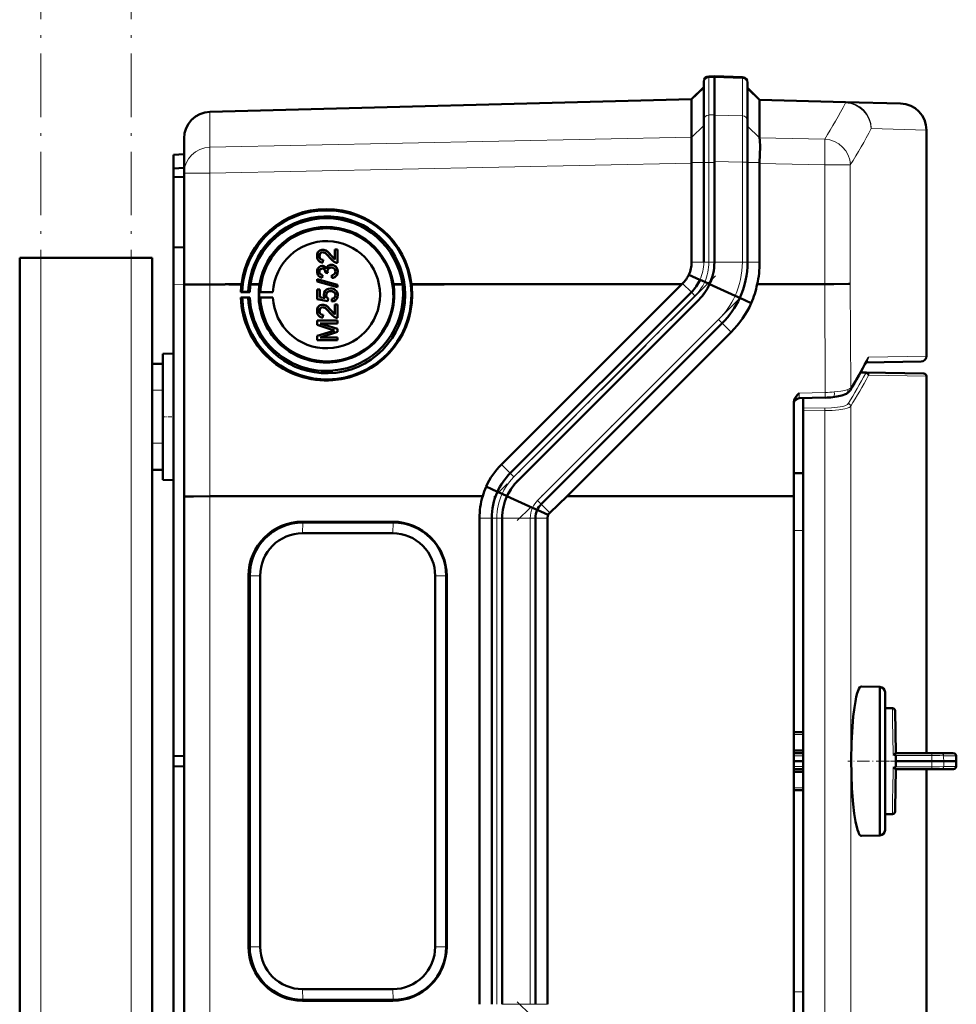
# Model space of a CAD drawing. Extents: x -1768 to 2122, y -1726 to 708.
# Tile 57 of 71: x 597 to 773, y 258 to 444. Entities that reach past the tile are written whole.
import ezdxf

# ---------------------------------------------------------------- set-up
doc = ezdxf.new("R2010")
doc.units = 0
doc.linetypes.add('DASHDOT', pattern=[18.5, 12, -3, 0.5, -3])

msp = doc.modelspace()

# ---------------------------------------------------------------- linework, layer by layer
at = {"color": 7, "linetype": 'DASHDOT', "lineweight": 18}
for p, q in [((600.57, -481.01), (600.57, 478.99)), ((617.57, -481.01), (617.57, 478.99)), ((727.75, 395.59), (685.96, 353.8)), ((732.17, 391.17), (690.38, 349.38)), ((732.17, 216.81), (690.38, 258.6))]:
    msp.add_line(p, q, dxfattribs=at)
at = {"color": 7, "lineweight": 50}
for p, q in [((727.57, 433.24), (726.53, 433.2)), ((727.56, 433.24), (727.56, 433)), ((732.85, 433.05), (727.56, 433.24)), ((727.56, 433), (727.56, 425.9)), ((727.57, 433.24), (727.57, 433)), ((727.57, 433), (727.57, 425.94)), ((723.27, 428.88), (725.57, 431.18)), ((725.57, 432.2), (725.57, 431.99)), ((725.57, 431.99), (725.57, 424.93)), ((733.81, 432.06), (733.81, 431.85)), ((733.81, 431.85), (733.81, 424.78)), ((736.1, 428.77), (733.81, 431.06)), ((632.43, 426.5), (723.27, 428.88)), ((723.27, 428.75), (723.27, 421.71)), ((736.1, 428.77), (752.3, 428.34)), ((736.1, 428.64), (736.1, 421.63)), ((736.1, 428.64), (736.1, 428.64)), ((752.3, 428.34), (762.69, 428.07)), ((727.56, 417.13), (727.56, 425.9)), ((727.57, 425.94), (727.57, 416.93)), ((725.57, 424.93), (725.57, 416.93)), ((733.81, 416.99), (733.81, 424.78)), ((723.26, 421.69), (723.25, 421.39)), ((723.26, 421.69), (723.27, 421.71)), ((767.56, 380.41), (767.56, 423.07)), ((627.57, 414.95), (627.57, 421.5)), ((625.57, 418.42), (627.57, 418.49)), ((625.57, 418.42), (625.57, 415.82)), ((723.24, 418.54), (723.26, 416.93)), ((723.27, 416.84), (723.26, 416.93)), ((723.27, 416.84), (723.27, 398.13)), ((725.57, 416.93), (725.57, 398.13)), ((727.56, 417.13), (727.56, 398.13)), ((727.57, 416.93), (727.57, 398.13)), ((733.81, 416.99), (733.81, 398.13)), ((736.1, 416.76), (736.1, 416.93)), ((736.1, 416.76), (736.1, 398.13)), ((625.57, 415.82), (627.57, 415.92)), ((625.57, 415.82), (625.57, 414.22)), ((627.57, 393.89), (627.57, 414.95)), ((625.57, 414.22), (625.57, 400.92)), ((625.57, 414.22), (627.57, 414.2)), ((625.57, 400.92), (627.57, 400.99)), ((625.57, 393.92), (625.57, 400.92)), ((653.7, 400), (653.71, 400)), ((654.09, 400.43), (654.09, 400.43)), ((655.28, 399.43), (655.28, 399.42)), ((655.28, 399.42), (655.99, 398.66)), ((655.99, 398.66), (655.99, 400.54)), ((655.99, 400.54), (656.48, 400.54)), ((656.48, 400.54), (656.48, 398.03)), ((656.48, 400.54), (656.49, 400.54)), ((656.49, 400.54), (656.49, 398.02)), ((596.57, -214.56), (596.57, 398.99)), ((600.57, 398.99), (596.57, 398.99)), ((617.57, 398.99), (600.57, 398.99)), ((621.57, 398.99), (617.57, 398.99)), ((621.57, 378.99), (621.57, 398.99)), ((653.08, 399.3), (653.09, 399.3)), ((653.37, 398.14), (653.38, 398.14)), ((653.77, 398.57), (653.72, 398.07)), ((653.72, 398.07), (653.73, 398.07)), ((653.78, 398.57), (653.73, 398.07)), ((653.77, 398.57), (653.78, 398.57)), ((655.71, 397.57), (655.72, 397.57)), ((656.14, 398.08), (656.15, 398.08)), ((656.48, 398.03), (656.49, 398.02)), ((653.08, 396.35), (653.09, 396.35)), ((653.67, 395.7), (653.62, 395.21)), ((653.63, 396.94), (653.64, 396.94)), ((653.68, 395.7), (653.63, 395.21)), ((653.67, 395.7), (653.68, 395.7)), ((653.87, 397.39), (653.88, 397.39)), ((654.21, 396.15), (654.22, 396.22)), ((654.66, 396.09), (654.21, 396.15)), ((654.21, 396.15), (654.22, 396.14)), ((654.67, 396.09), (654.22, 396.14)), ((654.61, 396.41), (654.61, 396.41)), ((654.66, 396.09), (654.67, 396.09)), ((655.32, 397.14), (655.33, 397.13)), ((656.53, 396.36), (656.54, 396.36)), ((724.85, 394.82), (722.75, 395.77)), ((625.57, 393.92), (625.57, 304.92)), ((627.57, 353.9), (627.57, 393.89)), ((632.43, 393.96), (635.34, 393.96)), ((635.34, 393.97), (635.34, 393.96)), ((638.38, 393.97), (635.34, 393.97)), ((636, 393.96), (638.38, 393.96)), ((636, 393.96), (638.38, 393.96)), ((640.1, 393.97), (641.79, 393.97)), ((640.1, 393.96), (641.79, 393.96)), ((640.1, 393.96), (641.79, 393.96)), ((652.63, 394.93), (656.48, 393.84)), ((652.63, 394.52), (652.63, 394.93)), ((656.48, 393.43), (652.63, 394.52)), ((652.63, 394.52), (652.64, 394.52)), ((656.49, 393.43), (652.64, 394.52)), ((653.4, 395.27), (653.4, 395.26)), ((653.62, 395.21), (653.63, 395.21)), ((655.45, 395.16), (655.4, 395.66)), ((655.45, 395.16), (655.46, 395.16)), ((656.48, 393.84), (656.48, 393.43)), ((656.48, 393.84), (656.49, 393.84)), ((656.49, 393.84), (656.49, 393.43)), ((667.03, 393.97), (668.73, 393.97)), ((668.73, 393.97), (667.03, 393.97)), ((667.04, 393.96), (668.73, 393.96)), ((668.73, 393.97), (668.73, 393.97)), ((670.44, 393.97), (676.62, 393.97)), ((670.44, 393.97), (684.86, 393.97)), ((670.45, 393.96), (676.62, 393.96)), ((676.62, 393.96), (676.62, 393.97)), ((684.86, 393.97), (721.41, 393.99)), ((687.42, 359.99), (721.41, 393.99)), ((721.41, 393.99), (721.56, 394.13)), ((725.74, 394.42), (724.86, 394.82)), ((726.68, 393.99), (725.74, 394.42)), ((731.46, 391.8), (726.65, 393.99)), ((735.63, 393.99), (748.38, 394)), ((638.54, 392.53), (638.27, 392.51)), ((638.27, 392.51), (639.98, 392.51)), ((639.65, 392.52), (638.54, 392.53)), ((639.98, 392.51), (639.65, 392.52)), ((641.95, 392.52), (641.7, 392.5)), ((641.7, 392.5), (644.32, 392.5)), ((644.32, 392.5), (641.95, 392.52)), ((652.68, 392.99), (653.18, 392.99)), ((652.68, 391.16), (652.68, 392.99)), ((653.18, 392.99), (653.18, 391.56)), ((653.18, 392.99), (653.18, 391.56)), ((653.18, 392.99), (653.18, 392.99)), ((655.19, 392.69), (655.2, 392.69)), ((655.66, 393.11), (655.67, 393.11)), ((656.07, 392.89), (656.07, 392.89)), ((656.48, 393.43), (656.49, 393.43)), ((723.22, 392.47), (689.08, 358.33)), ((638.26, 391.49), (638.54, 391.43)), ((639.98, 391.49), (638.26, 391.49)), ((638.54, 391.43), (639.65, 391.45)), ((639.65, 391.45), (639.98, 391.49)), ((641.7, 391.5), (641.95, 391.44)), ((644.32, 391.5), (641.7, 391.5)), ((641.95, 391.44), (644.32, 391.5)), ((654.66, 390.77), (652.68, 391.16)), ((652.68, 391.16), (652.69, 391.16)), ((654.67, 390.76), (652.69, 391.16)), ((653.18, 391.56), (654.17, 391.37)), ((654.36, 391.92), (654.37, 391.92)), ((654.71, 391.26), (654.66, 390.77)), ((654.66, 390.77), (654.67, 390.76)), ((654.72, 391.26), (654.67, 390.76)), ((654.71, 391.26), (654.72, 391.26)), ((655.45, 390.72), (655.4, 391.21)), ((655.45, 390.72), (655.46, 390.71)), ((655.99, 388.29), (655.99, 390.17)), ((655.99, 390.17), (656.48, 390.17)), ((656.48, 390.17), (656.48, 387.65)), ((656.48, 390.17), (656.49, 390.17)), ((656.49, 390.17), (656.49, 387.65)), ((656.53, 391.91), (656.54, 391.91)), ((724.63, 391.06), (690.49, 356.92)), ((724.64, 391.06), (690.49, 356.92)), ((732.34, 391.4), (731.46, 391.8)), ((734.52, 390.41), (732.35, 391.4)), ((653.08, 388.93), (653.09, 388.92)), ((653.7, 389.63), (653.71, 389.63)), ((654.09, 390.06), (654.09, 390.06)), ((655.28, 389.05), (655.99, 388.29)), ((655.28, 389.05), (655.28, 389.05)), ((652.63, 387.11), (656.48, 387.11)), ((652.63, 386.3), (652.63, 387.11)), ((656.49, 386.57), (653.23, 386.56)), ((653.23, 386.57), (656.48, 385.54)), ((656.48, 386.57), (653.23, 386.57)), ((653.37, 387.77), (653.38, 387.77)), ((653.77, 388.2), (653.72, 387.7)), ((653.72, 387.7), (653.73, 387.7)), ((653.78, 388.19), (653.73, 387.7)), ((653.77, 388.2), (653.78, 388.19)), ((656.14, 387.71), (656.15, 387.7)), ((656.48, 387.65), (656.49, 387.65)), ((656.48, 387.11), (656.48, 386.57)), ((656.48, 387.11), (656.49, 387.11)), ((656.48, 386.57), (656.49, 386.57)), ((656.49, 387.11), (656.49, 386.57)), ((729.05, 386.64), (694.91, 352.5)), ((655.29, 385.45), (652.63, 386.3)), ((652.63, 386.3), (652.64, 386.3)), ((652.63, 384.22), (655.34, 385.09)), ((655.3, 385.45), (652.64, 386.3)), ((656.49, 384.97), (653.23, 383.95)), ((656.48, 384.97), (653.23, 383.95)), ((655.29, 385.45), (655.3, 385.45)), ((656.48, 385.54), (656.48, 384.97)), ((656.48, 385.54), (656.49, 385.54)), ((656.48, 384.97), (656.49, 384.97)), ((656.49, 385.54), (656.49, 384.97)), ((730.74, 384.95), (699.78, 353.99)), ((652.63, 383.41), (652.63, 384.22)), ((656.48, 383.41), (652.63, 383.41)), ((652.63, 383.41), (652.64, 383.4)), ((656.49, 383.4), (652.64, 383.4)), ((653.23, 383.95), (656.48, 383.95)), ((656.48, 383.95), (656.48, 383.41)), ((656.48, 383.95), (656.49, 383.95)), ((656.48, 383.41), (656.49, 383.4)), ((656.49, 383.95), (656.49, 383.4)), ((623.57, 380.88), (625.57, 380.94)), ((623.57, 380.88), (625.57, 380.94)), ((623.57, 357.09), (623.57, 380.88)), ((621.57, 378.99), (623.57, 378.99)), ((621.57, 373.99), (621.57, 378.99)), ((623.57, 373.99), (623.57, 378.99)), ((766.58, 379.41), (756.15, 379.23)), ((755.12, 377.33), (756.22, 377.31)), ((756.22, 377.31), (767.07, 377.12)), ((767.57, 376.62), (767.57, 305.5)), ((621.57, 373.99), (621.57, 363.99)), ((623.57, 373.99), (623.57, 363.99)), ((742.56, 354.01), (742.56, 371.72)), ((743.54, 372.47), (748.45, 372.58)), ((744.28, 372.48), (744.28, 370.69)), ((744.28, 370.2), (744.28, 370.69)), ((744.28, 370.2), (744.28, 237.79)), ((621.57, 358.99), (621.57, 363.99)), ((623.57, 358.99), (623.57, 363.99)), ((621.57, 248.99), (621.57, 358.99)), ((621.57, 358.99), (623.57, 358.99)), ((623.57, 357.09), (625.57, 357.04)), ((742.56, 358.31), (744.28, 358.32)), ((686.65, 354.82), (684.51, 355.79)), ((687.53, 354.42), (686.65, 354.82)), ((627.57, 254.07), (627.57, 353.9)), ((683.88, 353.99), (632.43, 353.97)), ((688.47, 353.99), (687.53, 354.42)), ((693.26, 351.8), (688.45, 353.99)), ((699.78, 353.99), (696.54, 350.87)), ((742.56, 354.01), (699.78, 353.99)), ((742.56, 253.97), (742.56, 354.01)), ((694.14, 351.4), (693.26, 351.8)), ((696.23, 350.45), (694.14, 351.4)), ((683.27, 258.13), (683.27, 349.85)), ((685.57, 349.85), (685.57, 258.13)), ((687.56, 258.13), (687.56, 349.85)), ((687.57, 349.85), (687.57, 258.13)), ((693.81, 258.13), (693.81, 349.85)), ((696.1, 349.85), (696.1, 258.13)), ((649.9, 349.17), (666.9, 349.17)), ((666.96, 349.02), (649.97, 349.02)), ((649.92, 347), (666.91, 347)), ((639.72, 268.99), (639.72, 338.99)), ((639.94, 268.99), (639.94, 338.99)), ((641.91, 338.99), (641.91, 268.99)), ((674.92, 338.99), (674.92, 268.99)), ((676.99, 268.99), (676.99, 338.99)), ((677.08, 338.99), (677.08, 268.99)), ((755.29, 318.09), (758.74, 318)), ((758.74, 314.03), (758.74, 318)), ((759.74, 317), (759.74, 291)), ((759.74, 314), (759.74, 317)), ((758.74, 290), (758.74, 314.03)), ((761.13, 314), (759.74, 314)), ((761.76, 305.5), (761.63, 313.51)), ((744.28, 309.5), (742.56, 309.5)), ((625.57, 304.92), (627.57, 304.99)), ((625.57, 303.06), (625.57, 304.92)), ((744.28, 306), (742.56, 306)), ((742.56, 305.5), (744.28, 305.5)), ((761.57, 305.36), (761.69, 305.45)), ((768.52, 305.5), (761.76, 305.5)), ((761.79, 305.05), (761.77, 304)), ((768.52, 305.5), (770.31, 305.5)), ((772.62, 305.5), (770.31, 305.5)), ((625.57, 214.05), (625.57, 303.06)), ((625.57, 303.06), (627.57, 302.99)), ((744.28, 304), (742.56, 304)), ((768.57, 304), (761.77, 304)), ((761.79, 302.95), (761.77, 304)), ((770.81, 304), (768.57, 304)), ((770.81, 304), (773.15, 304)), ((773.18, 304), (773.15, 304)), ((742.56, 302.5), (744.28, 302.5)), ((744.28, 301.99), (742.56, 301.99)), ((761.76, 302.5), (761.64, 295.08)), ((768.52, 302.5), (761.76, 302.5)), ((767.57, 302.5), (767.57, 231.37)), ((768.52, 302.5), (770.31, 302.5)), ((772.62, 302.5), (770.31, 302.5)), ((772.62, 302.5), (772.65, 302.5)), ((744.28, 298.5), (742.56, 298.5)), ((759.74, 294), (761.13, 294)), ((759.74, 291), (759.74, 294)), ((761.64, 295.08), (761.63, 294.49)), ((755.25, 289.91), (755.29, 289.91)), ((758.74, 290), (755.29, 289.91)), ((666.91, 260.98), (649.92, 260.98)), ((666.9, 258.8), (649.9, 258.8)), ((649.97, 258.96), (666.96, 258.96))]:
    msp.add_line(p, q, dxfattribs=at)
at = {"color": 7, "lineweight": 18}
for p, q in [((726.53, 433.2), (726.53, 432.97)), ((726.53, 432.97), (727.57, 433)), ((726.53, 432.97), (726.53, 425.91)), ((732.85, 432.82), (727.56, 433)), ((732.85, 433.05), (732.85, 432.82)), ((732.85, 432.82), (732.85, 425.75)), ((723.27, 428.75), (725.57, 430.99)), ((736.1, 428.64), (733.81, 430.87)), ((723.27, 428.75), (632.43, 426.37)), ((752.3, 428.21), (736.1, 428.64)), ((632.43, 426.5), (632.43, 426.37)), ((632.43, 419.82), (632.43, 426.37)), ((727.57, 425.94), (726.53, 425.91)), ((726.53, 425.91), (726.53, 416.93)), ((727.56, 425.9), (732.85, 425.75)), ((723.26, 421.69), (725.57, 423.93)), ((736.1, 421.58), (733.81, 423.82)), ((632.43, 419.82), (723.27, 421.71)), ((767.56, 423.07), (757.14, 423.34)), ((736.1, 421.63), (748.38, 421.37)), ((723.27, 416.84), (632.43, 414.95)), ((723.26, 416.93), (725.57, 416.93)), ((725.57, 416.93), (726.53, 416.93)), ((726.53, 416.93), (726.53, 398.13)), ((726.53, 416.93), (727.57, 416.93)), ((732.85, 416.99), (727.56, 417.13)), ((732.85, 416.99), (732.85, 398.13)), ((732.85, 416.99), (733.81, 416.99)), ((736.1, 416.93), (733.81, 416.93)), ((748.38, 416.5), (736.1, 416.76)), ((748.38, 394), (748.38, 416.5)), ((753.2, 416.5), (748.38, 416.5)), ((753.2, 416.5), (753.2, 394.06)), ((632.43, 414.95), (627.57, 414.95)), ((632.43, 393.96), (632.43, 414.95)), ((600.57, -214.56), (600.57, 398.99)), ((617.57, -214.56), (617.57, 398.99)), ((725.57, 398.13), (723.27, 398.13)), ((725.57, 398.13), (726.53, 398.13)), ((726.53, 398.13), (727.57, 398.13)), ((732.85, 398.13), (727.56, 398.13)), ((732.85, 398.13), (733.81, 398.13)), ((736.1, 398.13), (733.81, 398.13)), ((627.57, 393.99), (625.57, 393.92)), ((632.43, 353.97), (632.43, 393.96)), ((723.22, 392.47), (721.56, 394.13)), ((724.85, 394.82), (724.85, 394.82)), ((748.45, 373.56), (748.38, 394)), ((753.2, 394.06), (753.27, 374.44)), ((723.22, 392.47), (723.9, 391.79)), ((723.9, 391.79), (689.76, 357.65)), ((732.35, 391.4), (732.34, 391.4)), ((728.37, 387.32), (694.23, 353.18)), ((728.37, 387.32), (729.05, 386.64)), ((730.74, 384.95), (729.05, 386.64)), ((756.63, 380.22), (767.56, 380.41)), ((756.09, 377.19), (755.05, 377.2)), ((767.57, 376.62), (756.71, 376.81)), ((621.57, 373.99), (623.57, 373.99)), ((743.54, 373.44), (748.45, 373.56)), ((744.28, 370.69), (748.41, 370.63)), ((748.41, 370.14), (744.28, 370.2)), ((748.41, 237.85), (748.41, 370.14)), ((753.27, 370.96), (753.27, 237.03)), ((621.57, 363.99), (623.57, 363.99)), ((689.08, 358.33), (687.42, 359.99)), ((689.08, 358.33), (689.76, 357.65)), ((686.65, 354.82), (686.65, 354.82)), ((632.43, 254.01), (632.43, 353.97)), ((694.23, 353.18), (694.91, 352.5)), ((694.14, 351.4), (694.14, 351.4)), ((696.54, 350.87), (694.91, 352.5)), ((685.57, 349.85), (683.27, 349.85)), ((685.57, 349.85), (686.53, 349.85)), ((686.53, 349.85), (686.53, 258.13)), ((687.57, 349.85), (686.53, 349.85)), ((692.85, 349.85), (687.56, 349.85)), ((692.85, 258.13), (692.85, 349.85)), ((692.85, 349.85), (693.81, 349.85)), ((696.1, 349.85), (693.81, 349.85)), ((649.97, 349.02), (649.9, 349.17)), ((649.92, 347), (649.97, 349.02)), ((666.96, 349.02), (666.9, 349.17)), ((666.96, 349.02), (666.91, 347)), ((744.28, 347.52), (742.56, 347.51)), ((639.94, 338.99), (639.72, 338.99)), ((639.94, 338.99), (641.91, 338.99)), ((676.99, 338.99), (674.92, 338.99)), ((677.08, 338.99), (676.99, 338.99)), ((761.17, 311.5), (761.13, 314)), ((761.21, 308.68), (761.17, 311.5)), ((742.56, 309.01), (744.28, 309.01)), ((761.23, 307.86), (761.21, 308.68)), ((761.25, 306.15), (761.23, 307.86)), ((742.56, 305.01), (744.28, 305.01)), ((761.26, 305.7), (761.25, 306.15)), ((761.27, 305.26), (761.26, 305.7)), ((768.57, 305.06), (761.78, 305.05)), ((770.81, 305.01), (773.12, 305.01)), ((742.56, 302.99), (744.28, 302.99)), ((768.57, 302.94), (761.78, 302.95)), ((770.81, 302.99), (773.12, 302.99)), ((761.25, 301.85), (761.21, 299.31)), ((761.26, 302.29), (761.25, 301.85)), ((761.27, 302.74), (761.26, 302.29)), ((761.21, 299.31), (761.17, 296.5)), ((742.56, 298.99), (744.28, 298.99)), ((761.17, 296.5), (761.13, 294)), ((639.94, 268.99), (639.72, 268.99)), ((641.91, 268.99), (639.94, 268.99)), ((676.99, 268.99), (674.92, 268.99)), ((676.99, 268.99), (677.08, 268.99)), ((649.97, 258.96), (649.92, 260.98)), ((666.91, 260.98), (666.96, 258.96)), ((742.56, 260.49), (744.28, 260.47)), ((649.97, 258.96), (649.9, 258.8)), ((666.96, 258.96), (666.9, 258.8)), ((692.85, 258.13), (687.56, 258.13)), ((692.85, 258.13), (693.81, 258.13)), ((696.1, 258.13), (693.81, 258.13))]:
    msp.add_line(p, q, dxfattribs=at)
at = {"color": 7, "linetype": 'DASHDOT', "lineweight": 18, "ltscale": 0.060001}
for p, q in [((621.37, 373.99), (623.77, 373.99)), ((623.37, 368.99), (625.77, 368.99)), ((621.37, 363.99), (623.77, 363.99))]:
    msp.add_line(p, q, dxfattribs=at)
at = {"color": 7, "linetype": 'DASHDOT', "lineweight": 18, "ltscale": 0.192111}
msp.add_line((760.38, 304), (752.7, 304), dxfattribs=at)
at = {"color": 7, "linetype": 'DASHDOT', "lineweight": 18, "ltscale": 0.061557}
msp.add_line((759.54, 304), (762, 304), dxfattribs=at)
at = {"color": 7, "linetype": 'DASHDOT', "lineweight": 18, "ltscale": 0.204493}
for p, q in [((769.25, 304.13), (761.07, 303.99)), ((769.25, 303.87), (761.07, 304.01))]:
    msp.add_line(p, q, dxfattribs=at)
at = {"color": 7, "lineweight": 18}
for points in [[(732.85, 425.75), (732.86, 422.63), (732.85, 416.99)], [(743.54, 373.44), (743.53, 372.57), (743.53, 372.48), (743.54, 372.47), (743.54, 372.47), (743.54, 372.47)], [(750.17, 373.65), (751.4, 373.8), (752.16, 373.95), (752.74, 374.12)], [(752.74, 374.12), (753.08, 374.28), (753.27, 374.44)], [(748.41, 370.63), (749.63, 370.65), (750.8, 370.76), (751.76, 370.94), (752.14, 371.05), (752.44, 371.18), (752.66, 371.31), (752.78, 371.45)], [(753.27, 370.96), (753.16, 370.84), (752.98, 370.73), (752.62, 370.59), (752.16, 370.46), (751.04, 370.27), (749.75, 370.17), (748.41, 370.14)], [(689.76, 357.65), (689.23, 357.08), (688.74, 356.47), (688.3, 355.83), (687.89, 355.14), (687.53, 354.42)], [(768.57, 305.06), (768.55, 305.42), (768.53, 305.48), (768.53, 305.49), (768.53, 305.5), (768.52, 305.5), (768.52, 305.5)], [(768.57, 305.06), (770.05, 305.04), (770.63, 305.02), (770.81, 305.01)], [(768.57, 302.94), (768.55, 302.57), (768.53, 302.51), (768.53, 302.5), (768.53, 302.5), (768.52, 302.5), (768.52, 302.5)], [(770.04, 302.95), (770.77, 302.98), (770.81, 302.99)]]:
    msp.add_lwpolyline(points, dxfattribs=at)
at = {"color": 7, "lineweight": 50}
for points in [[(736.1, 416.93), (736.17, 419.92), (736.14, 421.13), (736.1, 421.58)], [(669.26, 391.99), (669.19, 393.4), (668.99, 394.79), (668.7, 396), (668.32, 397.19), (667.95, 398.07), (667.39, 399.19), (666.65, 400.38), (665.92, 401.36), (665.38, 401.98), (664.44, 402.92), (663.44, 403.75), (662.26, 404.57), (661.32, 405.11), (660.16, 405.65), (658.84, 406.13), (657.48, 406.48), (656.57, 406.65), (655.24, 406.78), (653.9, 406.79), (652.81, 406.71), (651.51, 406.5), (650.57, 406.28), (649.66, 406), (649.06, 405.78), (648.41, 405.51), (647.27, 404.94), (646.79, 404.66), (645.58, 403.84), (644.46, 402.91), (643.56, 402.02), (642.74, 401.04), (642.19, 400.29), (641.47, 399.1), (640.85, 397.85), (640.4, 396.67), (640.06, 395.47), (639.82, 394.23), (639.71, 393.38), (639.65, 392.52)], [(652.63, 399.31), (652.67, 399.66), (652.8, 400), (652.97, 400.21), (653.19, 400.37), (653.53, 400.48), (653.7, 400.49)], [(653.7, 400), (653.49, 399.97), (653.31, 399.86), (653.18, 399.7), (653.1, 399.5), (653.08, 399.3)], [(653.71, 400), (653.5, 399.97), (653.36, 399.89), (653.22, 399.75), (653.14, 399.6), (653.09, 399.3)], [(655.04, 398.97), (654.75, 399.31), (654.43, 399.63), (654.2, 399.83), (653.93, 399.96)], [(654.09, 400.43), (654.33, 400.32), (654.59, 400.14), (655, 399.75), (655.28, 399.42)], [(654.09, 400.43), (654.37, 400.3), (654.74, 400.01), (655.07, 399.66), (655.28, 399.43)], [(655.28, 399.43), (655.68, 398.94), (655.99, 398.66)], [(653.37, 398.14), (653.11, 398.27), (652.89, 398.47), (652.74, 398.73), (652.67, 398.94), (652.63, 399.31)], [(653.08, 399.3), (653.14, 398.95), (653.23, 398.8), (653.36, 398.68), (653.52, 398.61)], [(653.09, 399.3), (653.11, 399.07), (653.17, 398.9), (653.34, 398.7), (653.53, 398.6)], [(654.38, 396.91), (654.46, 397.15), (654.62, 397.36), (654.83, 397.52), (655.07, 397.61), (655.33, 397.63)], [(656.14, 398.08), (655.88, 398.19), (655.53, 398.44), (655.04, 398.97)], [(655.71, 397.57), (655.93, 397.47), (656.12, 397.33), (656.32, 397.1), (656.43, 396.89), (656.5, 396.67), (656.53, 396.36)], [(655.72, 397.57), (655.95, 397.46), (656.16, 397.3), (656.32, 397.11), (656.49, 396.75), (656.54, 396.36)], [(652.63, 396.34), (652.67, 396.66), (652.8, 396.96), (653.01, 397.21), (653.3, 397.38), (653.61, 397.43)], [(653.4, 395.27), (653.14, 395.38), (652.92, 395.56), (652.79, 395.73), (652.7, 395.92), (652.64, 396.2), (652.63, 396.34)], [(653.63, 396.94), (653.45, 396.91), (653.29, 396.83), (653.13, 396.61), (653.08, 396.35)], [(653.08, 396.35), (653.12, 396.11), (653.19, 395.97), (653.3, 395.85), (653.52, 395.74)], [(653.64, 396.94), (653.46, 396.91), (653.25, 396.78), (653.12, 396.56), (653.09, 396.35)], [(653.09, 396.35), (653.11, 396.16), (653.18, 395.99), (653.31, 395.85), (653.53, 395.74)], [(654.22, 396.22), (654.19, 396.47), (654.13, 396.63), (654.03, 396.77), (653.83, 396.91)], [(653.87, 397.39), (654.03, 397.32), (654.17, 397.21), (654.38, 396.91)], [(653.88, 397.39), (654.16, 397.22), (654.29, 397.08), (654.38, 396.92)], [(655.32, 397.14), (655.1, 397.11), (654.89, 397), (654.81, 396.93), (654.67, 396.74), (654.61, 396.52), (654.61, 396.41)], [(655.33, 397.13), (655.1, 397.1), (654.93, 397.02), (654.73, 396.83), (654.62, 396.55), (654.61, 396.41)], [(655.4, 395.66), (655.61, 395.71), (655.81, 395.81), (656.03, 396.06), (656.09, 396.38)], [(656.53, 396.36), (656.49, 396.01), (656.34, 395.68), (656.1, 395.41), (655.95, 395.31), (655.62, 395.19), (655.45, 395.16)], [(656.54, 396.36), (656.5, 396.01), (656.41, 395.78), (656.27, 395.57), (656, 395.33), (655.66, 395.19), (655.46, 395.16)], [(656.09, 396.38), (656.07, 396.56), (656.01, 396.74), (655.9, 396.89), (655.68, 397.06), (655.6, 397.09)], [(627.57, 393.89), (627.57, 393.89), (627.57, 393.89), (627.57, 393.89), (627.64, 393.9), (628.2, 393.92), (629.36, 393.94), (632.43, 393.96)], [(750.09, 394), (752.84, 394.04), (753.2, 394.06)], [(653.92, 392.05), (653.98, 392.43), (654.17, 392.75), (654.45, 393), (654.8, 393.14), (655.16, 393.19)], [(654.17, 391.37), (654.02, 391.62), (653.93, 391.91), (653.92, 392.05)], [(655.19, 392.69), (654.94, 392.67), (654.81, 392.63), (654.59, 392.5), (654.5, 392.4), (654.39, 392.17), (654.36, 391.92)], [(655.2, 392.69), (654.95, 392.66), (654.68, 392.56), (654.48, 392.36), (654.4, 392.17), (654.37, 391.92)], [(656.09, 391.92), (656.04, 392.2), (655.96, 392.37), (655.82, 392.5), (655.57, 392.64)], [(656.07, 392.89), (656.24, 392.74), (656.38, 392.56), (656.47, 392.35), (656.53, 392.13), (656.54, 391.91)], [(656.07, 392.89), (656.31, 392.65), (656.42, 392.46), (656.5, 392.25), (656.53, 391.91)], [(652.63, 388.94), (652.67, 389.29), (652.8, 389.63), (652.97, 389.84), (653.19, 390), (653.53, 390.11), (653.7, 390.12)], [(654.36, 391.92), (654.41, 391.61), (654.53, 391.41), (654.71, 391.26)], [(654.37, 391.92), (654.38, 391.76), (654.49, 391.47), (654.72, 391.26)], [(655.4, 391.21), (655.61, 391.26), (655.81, 391.35), (655.9, 391.42), (656.06, 391.7), (656.09, 391.92)], [(656.53, 391.91), (656.52, 391.73), (656.43, 391.39), (656.35, 391.23), (656.11, 390.96), (655.79, 390.79), (655.45, 390.72)], [(656.54, 391.91), (656.5, 391.56), (656.35, 391.21), (656.08, 390.93), (655.85, 390.81), (655.46, 390.71)], [(653.37, 387.77), (653.11, 387.9), (652.89, 388.1), (652.74, 388.36), (652.67, 388.57), (652.63, 388.94)], [(653.7, 389.63), (653.49, 389.6), (653.31, 389.49), (653.18, 389.33), (653.1, 389.13), (653.08, 388.93)], [(653.08, 388.93), (653.14, 388.58), (653.23, 388.43), (653.36, 388.31), (653.52, 388.23)], [(653.71, 389.63), (653.5, 389.59), (653.36, 389.51), (653.22, 389.38), (653.14, 389.23), (653.09, 388.92)], [(653.09, 388.92), (653.11, 388.7), (653.17, 388.53), (653.34, 388.33), (653.53, 388.23)], [(655.04, 388.59), (654.75, 388.94), (654.43, 389.26), (654.2, 389.45), (653.93, 389.59)], [(654.09, 390.06), (654.33, 389.95), (654.59, 389.77), (655, 389.37), (655.28, 389.05)], [(654.09, 390.06), (654.37, 389.92), (654.74, 389.63), (655.07, 389.29), (655.28, 389.05)], [(656.14, 387.71), (655.88, 387.82), (655.53, 388.07), (655.04, 388.59)], [(655.28, 389.05), (655.68, 388.57), (655.99, 388.29)], [(742.56, 371.72), (742.59, 372.03), (742.69, 372.33), (742.83, 372.61), (743.18, 373.07), (743.54, 373.44)], [(753.14, 373.93), (752.86, 373.59), (752.46, 373.31), (752.27, 373.22)], [(752.27, 373.22), (751.6, 372.98), (750.63, 372.77), (749.92, 372.68)], [(690.49, 356.92), (690.01, 356.4), (689.57, 355.85), (689.17, 355.27), (688.8, 354.64), (688.47, 353.99)], [(627.57, 353.9), (627.57, 353.91), (627.57, 353.91), (627.57, 353.91), (627.64, 353.92), (628.2, 353.94), (629.36, 353.95), (632.43, 353.97)], [(755.29, 318.09), (755.12, 318.04), (755.02, 317.95), (754.83, 317.68), (754.74, 317.48), (754.52, 316.86), (754.33, 316.12), (754.15, 315.28), (753.97, 314.12)], [(753.97, 314.12), (753.76, 312.4), (753.6, 310.54), (753.43, 307.45), (753.37, 304.2)], [(761.27, 305.26), (761.54, 305.19), (761.67, 305.15), (761.75, 305.1), (761.78, 305.07), (761.78, 305.05)], [(753.37, 304.2), (753.41, 301.51), (753.51, 298.86), (753.73, 295.89), (753.93, 294.16)], [(761.27, 302.74), (761.54, 302.8), (761.67, 302.84), (761.75, 302.89), (761.78, 302.93), (761.78, 302.95)], [(761.27, 302.74), (761.38, 302.73), (761.52, 302.67), (761.69, 302.54)], [(753.93, 294.16), (754.17, 292.61), (754.54, 291.06)], [(754.54, 291.06), (754.71, 290.59), (754.82, 290.34), (754.95, 290.13), (755.09, 289.99), (755.24, 289.91), (755.25, 289.91)]]:
    msp.add_lwpolyline(points, dxfattribs=at)
for centre, radius, start, end in [((726.57, 432.2), 1, 92, 180), ((732.81, 432.06), 1, 0, 88), ((762.56, 423.07), 5, 0, 88.5), ((632.57, 421.5), 5, 91.5, 180), ((654.41, 392.02), 16.15, 6.9564, 173.0436), ((654.48, 391.99), 15.94, 359.9991, 133.5258), ((654.41, 391.97), 14.45, 7.965, 172.0349), ((654.48, 391.97), 15.96, 133.5177, 178.0139), ((654.41, 392.01), 12.77, 8.8275, 171.1724), ((654.49, 391.98), 12.55, 77.6984, 177.5213), ((654.48, 391.98), 12.54, 0.013, 77.6766), ((653.7, 399.27), 1.22, 71.416, 89.9785), ((653.7, 399.29), 0.712, 71.1045, 89.7698), ((653.71, 399.29), 0.709, 71.4625, 89.7956), ((653.85, 399.6), 1.53, 252.0665, 265.2731), ((653.85, 399.6), 1.53, 252.0738, 265.2685), ((653.76, 399.37), 0.804, 252.5173, 270.6985), ((655.34, 396.45), 1.19, 71.6978, 90.7047), ((656.46, 399), 0.972, 251.216, 271.7364), ((656.46, 399), 0.973, 251.2257, 271.7309), ((717.58, 398.13), 5.69, 335.4939, 0.0252), ((717.68, 398.13), 9.88, 335.2248, 0.0026), ((717.44, 398.13), 10.12, 335.8313, 359.9948), ((717.62, 398.13), 16.19, 335.437, 0.0015), ((717.56, 398.13), 18.54, 347.0991, 0.0004), ((653.82, 396.69), 0.998, 252.3354, 261.3286), ((653.62, 396.62), 0.815, 72.179, 90.3814), ((653.64, 396.31), 0.625, 72.329, 90.8793), ((653.65, 396.3), 0.634, 73.0345, 90.7871), ((655.85, 396.45), 1.24, 181.999, 197.0346), ((655.85, 396.46), 1.24, 182.0274, 197.0138), ((655.33, 396.28), 0.86, 71.8999, 90.5102), ((655.34, 396.27), 0.859, 72.0728, 90.5088), ((717.56, 398.29), 5.78, 313.9422, 334.1191), ((654.42, 391.96), 16.17, 172.9148, 178.0694), ((654.42, 392.06), 14.45, 172.4425, 178.2107), ((654.42, 391.97), 12.79, 171.0625, 179.8847), ((653.93, 396.93), 1.75, 252.2239, 259.8155), ((653.95, 396.97), 1.79, 252.3357, 259.7452), ((654.4, 391.99), 12.79, 0.0635, 8.8594), ((654.41, 392.08), 14.45, 359.7065, 7.4796), ((654.4, 391.98), 16.17, 0.0626, 7.0057), ((717.5, 398.2), 8.09, 315.0122, 335.3255), ((717.69, 398.01), 9.82, 314.9833, 335.8458), ((717.43, 398.26), 10.18, 315.022, 335.211), ((717.59, 397.62), 18.4, 336.9429, 348.6327), ((747.64, 745.84), 351.85, 270.1202, 270.3992), ((654.4, 391.97), 12.77, 179.8723, 270.0038), ((654.4, 391.99), 12.79, 270.0139, 0.0575), ((654.45, 391.99), 14.81, 270.9979, 359.999), ((654.47, 391.98), 15.95, 270.964, 0.0057), ((654.48, 391.98), 12.55, 271.1756, 0.0047), ((655.18, 391.64), 1.55, 71.9099, 90.5756), ((655.21, 391.49), 1.21, 72.5659, 90.8378), ((655.22, 391.48), 1.21, 72.864, 90.8167), ((654.4, 391.99), 16.17, 274.3928, 0.0565), ((654.4, 392.08), 14.45, 274.9142, 359.688), ((655.24, 391.83), 1.35, 51.9924, 71.6896), ((655.24, 391.82), 1.35, 51.999, 71.6506), ((654.4, 391.96), 16.14, 181.6629, 274.3889), ((654.45, 391.98), 14.8, 182.0365, 193.1576), ((654.4, 392.05), 14.43, 182.2328, 274.9104), ((654.49, 391.97), 12.55, 182.4194, 193.5066), ((653.7, 388.9), 1.22, 71.416, 89.9785), ((717.62, 398.07), 16.16, 314.9955, 335.6224), ((717.54, 398.14), 18.66, 315.0077, 335.5133), ((654.47, 391.97), 15.94, 193.0735, 270.9484), ((654.45, 391.98), 14.8, 193.1459, 270.9829), ((654.48, 391.97), 12.54, 193.4987, 271.1604), ((653.76, 389), 0.804, 252.5173, 270.6985), ((653.7, 388.92), 0.712, 71.1045, 89.7698), ((653.71, 388.92), 0.709, 71.4625, 89.7956), ((653.85, 389.23), 1.53, 252.0665, 265.2731), ((653.85, 389.23), 1.53, 252.0738, 265.2685), ((656.46, 388.63), 0.972, 251.216, 271.7364), ((656.46, 388.62), 0.973, 251.2257, 271.7309), ((663.9, 412.19), 28.1, 252.1564, 253.4621), ((664.1, 412.81), 28.74, 252.1717, 253.448), ((665.01, 354.64), 31.94, 106.5752, 107.6363), ((650.21, 436), 120.2, 328.9047, 332.0096), ((652.68, 434.65), 117.38, 330.7734, 331.828), ((766.56, 380.41), 1, 270.9993, 360), ((767.07, 376.62), 0.5, 0.0001, 89.0014), ((743.56, 371.47), 1, 91.3563, 180.0007), ((748.07, 389.77), 17.2, 271.2704, 276.1564), ((697.57, 349.84), 14.36, 134.9989, 155.5165), ((697.5, 349.91), 11.91, 135.0034, 155.6664), ((697.68, 349.73), 10.17, 134.9943, 155.212), ((697.54, 350.24), 14.16, 156.9444, 164.6731), ((697.5, 349.85), 11.93, 155.3876, 180.0088), ((697.57, 349.85), 14.3, 163.1695, 179.9984), ((697.69, 349.84), 10.13, 155.8478, 179.9837), ((697.43, 349.85), 9.87, 155.2023, 180.0177), ((697.63, 349.85), 3.82, 155.9472, 179.9755), ((697.62, 349.79), 3.83, 134.9848, 155.1319), ((697.55, 349.85), 1.45, 155.3414, 180.0673), ((697.55, 349.82), 1.47, 133.9021, 154.2563), ((758.74, 317), 1, 360, 90), ((761.13, 313.5), 0.501, 1.1003, 89.9459), ((761.31, 305.53), 0.274, 261.2069, 294.5434), ((761.04, 306.07), 0.884, 296.1751, 306.8175), ((761.86, 305.26), 0.26, 113.2826, 131.8746), ((772.65, 305), 0.501, 2.5521, 92.93), ((728.83, 303.12), 44.36, 1.133, 2.4532), ((772.65, 303), 0.5, 270.0231, 357.5028), ((728.83, 304.87), 44.36, 357.5467, 358.867), ((761.86, 302.74), 0.264, 228.515, 246.7588), ((761.13, 294.5), 0.5, 269.9996, 358.9373), ((758.74, 291), 1, 270, 0)]:
    msp.add_arc(centre, radius, start, end, dxfattribs=at)
at = {"color": 7, "lineweight": 18}
for centre, radius, start, end in [((653.95, 480.08), 111.19, 328.1267, 332.1928), ((658.95, 475.31), 111.09, 328.0386, 332.1118), ((717.47, 398.13), 8.09, 335.8141, 359.9961), ((717.45, 398.13), 9.08, 335.8634, 359.9942), ((717.67, 398.13), 15.17, 335.3378, 0.0024), ((717.65, 398.13), 16.16, 335.393, 0.002), ((717.47, 398.23), 8.14, 315.0199, 335.2289), ((717.43, 398.26), 9.15, 315.0245, 335.1774), ((717.68, 398.01), 15.12, 314.9894, 335.7267), ((717.65, 398.04), 16.12, 314.9927, 335.6686), ((651.23, 436.02), 119.18, 328.8885, 331.9943), ((755.62, 380.22), 1, 310.857, 0.0707), ((755.52, 380.03), 0.942, 332.0923, 1.7093), ((656.04, 431.1), 113.66, 328.3428, 331.683), ((756.07, 376.68), 0.509, 2.4645, 87.7315), ((756.21, 376.81), 0.498, 359.7444, 88.7602), ((656.54, 430.62), 113.65, 328.334, 331.6749), ((748, 398.18), 24.62, 271.0677, 275.0699), ((752.33, 374.41), 0.94, 329.0127, 1.9615), ((752.76, 370.94), 0.511, 2.6449, 87.3992), ((697.48, 349.94), 11.87, 135.0063, 155.7303), ((697.46, 349.85), 11.9, 155.3223, 180.012), ((697.44, 349.85), 10.91, 155.2364, 180.0152), ((697.67, 349.73), 4.87, 134.9795, 154.9053), ((697.69, 349.84), 4.85, 156.1854, 179.957), ((697.66, 349.84), 3.85, 156.1536, 179.9582), ((697.64, 349.76), 3.87, 134.9802, 154.9373), ((838.6, 304.49), 70.03, 179.5376, 180.4062), ((770.31, 305), 0.496, 0.47, 89.4832), ((808.08, 304.61), 37.28, 179.3941, 180.9446), ((772.62, 305), 0.497, 0.5898, 89.5516), ((773.12, 305.06), 0.0509, 269.1547, 309.6196), ((731.55, 303.17), 41.61, 1.1399, 2.5296), ((838.6, 303.5), 70.03, 179.5938, 180.4624), ((768.56, 378.04), 75.11, 270.0022, 271.123), ((770.31, 302.99), 0.496, 270.5168, 359.53), ((808.36, 303.38), 37.55, 179.0611, 180.6002), ((772.62, 302.99), 0.497, 270.4484, 359.4102), ((731.55, 304.83), 41.61, 357.4704, 358.8601), ((773.12, 302.94), 0.0506, 50.0551, 90.8408)]:
    msp.add_arc(centre, radius, start, end, dxfattribs=at)
for centre, major_axis, ratio, start_param, end_param in [((726.57, 431.99), (-1, 0), 0.97437, 4.747296, 6.283185), ((732.81, 431.85), (-1, 0), 0.97437, 3.141593, 4.677482), ((752.17, 423.34), (-0.13, -5), 0.992889, 1.59679, 3.141593), ((752.17, 423.34), (0.13, 5), 0.002982, 6.056371, 6.280047), ((752.17, 423.34), (4.42, -2.33), 0.968463, 0.497949, 2.015969), ((632.57, 421.5), (5, 0), 0.97437, 1.596976, 3.141593), ((726.57, 424.93), (-1, 0), 0.97437, 4.747296, 6.283185), ((732.81, 424.78), (1, 0), 0.97437, 0, 1.53589), ((632.57, 414.95), (5, 0), 0.97437, 1.596976, 3.141593), ((632.57, 414.95), (-0.1, 5), 0.026171, 0.226893, 1.570251), ((748.25, 416.5), (0.1, 5), 0.026171, 4.712934, 6.056293), ((748.25, 416.5), (4.25, -2.64), 0.966087, 0.571165, 2.084618), ((756.69, 364.99), (0.07, -15.23), 0.077407, 3.142573, 3.284814), ((756.2, 372.27), (-0.02, -5.04), 0.109518, 3.140139, 3.36604), ((756.77, 365.29), (0.06, -11.53), 0.076768, 3.139791, 3.281396), ((748.43, 373.58), (0.024, -1), 0.025555, 0.000082, 1.544), ((749.81, 373.67), (0.109, -0.994), 0.366722, 6.283183, 7.790699), ((751.85, 374.13), (0.411, -0.912), 0.863083, 6.282927, 7.473776), ((748.4, 370.14), (-0.007, -0.5), 0.017451, 1.571039, 2.9147)]:
    msp.add_ellipse(centre, major_axis=major_axis, ratio=ratio, start_param=start_param, end_param=end_param, dxfattribs=at)
at = {"color": 7, "lineweight": 50}
for centre, major_axis, ratio, start_param, end_param in [((723.4, 423.88), (-0.13, 5), 0.002982, 0.002566, 0.226815), ((735.97, 423.77), (0.13, 5), 0.002982, 6.061466, 6.27809), ((723.4, 416.84), (0.1, -5), 0.026171, 3.569847, 4.039686), ((723.4, 416.84), (0.1, -5), 0.026171, 4.039686, 4.366294), ((735.97, 416.76), (0.1, 5), 0.026171, 6.020704, 6.056293), ((654.41, 392), (-3.2, -9.59), 0.999619, 1.892589, 4.984473), ((654.41, 392), (5.11, 15.33), 0.999619, 1.769783, 1.770866), ((654.41, 392), (-4.57, -13.71), 0.999619, 4.896843, 4.898057), ((654.41, 392), (4.04, 12.12), 0.999619, 1.737126, 1.738502), ((654.41, 392), (-4.04, -12.12), 0.999619, 2.046218, 2.04711), ((654.41, 392), (4.04, 12.12), 0.999619, 5.188702, 5.189186), ((654.41, 392), (-4.57, -13.71), 0.999619, 2.028257, 2.029083), ((654.41, 392), (5.11, 15.33), 0.999619, 5.155447, 5.15653), ((654.43, 391.99), (4.03, 12.08), 0.999619, 1.852679, 1.931219), ((654.41, 392), (-3.2, -9.59), 0.999619, 5.083433, 8.175545), ((654.48, 391.98), (3.97, 11.9), 0.999619, 5.03437, 5.034599), ((654.44, 391.99), (4.69, 14.07), 0.999619, 5.033887, 5.034181), ((654.47, 391.98), (5.04, 15.13), 0.999619, 5.034181, 5.034455), ((654.47, 391.98), (5.04, 15.13), 0.999619, 1.926831, 2.120926), ((649.9, 338.99), (0, -10.19), 0.999657, 3.141593, 4.712389), ((649.97, 338.99), (0, 10.03), 0.999657, 0, 1.570796), ((666.9, 338.99), (0, -10.19), 0.999657, 1.570796, 3.141593), ((666.96, 338.99), (0, 10.03), 0.999657, 4.712389, 6.283185), ((649.92, 338.99), (0, -8.01), 0.999657, 3.141593, 4.712389), ((666.91, 338.99), (0, -8.01), 0.999657, 1.570796, 3.141593), ((649.9, 268.99), (0, -10.19), 0.999657, 4.712389, 6.283185), ((649.97, 268.99), (0, 10.03), 0.999657, 1.570796, 3.141593), ((649.92, 268.99), (0, -8.01), 0.999657, 4.712389, 6.283185), ((666.9, 268.99), (0, -10.19), 0.999657, 0, 1.570796), ((666.91, 268.99), (0, -8.01), 0.999657, 0, 1.570796), ((666.96, 268.99), (0, 10.03), 0.999657, 3.141593, 4.712389)]:
    msp.add_ellipse(centre, major_axis=major_axis, ratio=ratio, start_param=start_param, end_param=end_param, dxfattribs=at)

doc.saveas('drawing.dxf')
